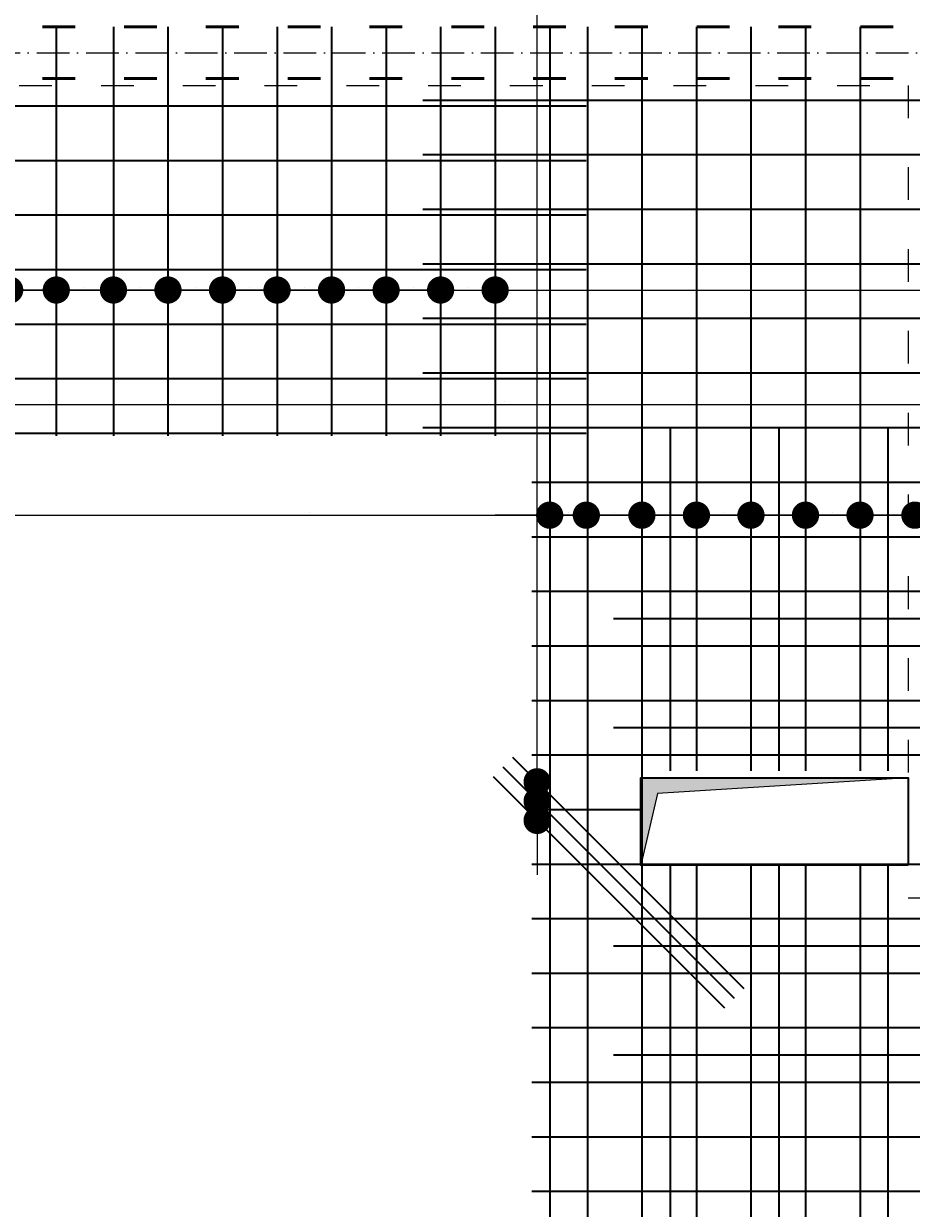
# Model space of a CAD drawing. Header units: millimetres. Extents: x 300938 to 312016, y 11971 to 20881.
# Tile 89 of 239: x 309692 to 310018, y 14855 to 15290. Entities that reach past the tile are written whole.
import ezdxf

# ---------------------------------------------------------------- set-up
doc = ezdxf.new("R2010")
doc.units = ezdxf.units.MM
doc.linetypes.add('ACAD_ISO03W100', pattern=[30, 12, -18])
doc.linetypes.add('ACAD_ISO10W100', pattern=[18, 12, -3, 0, -3])
for name, color, linetype, lineweight in [('konstrukcja', 3, 'Continuous', 35), ('konstrukcja wymiary', 1, 'Continuous', 13), ('osie', 5, 'ACAD_ISO10W100', 13), ('zbrojenie', 4, 'Continuous', 50), ('zbrojenie płyty', 141, 'Continuous', 35)]:
    doc.layers.add(name, color=color, linetype=linetype, lineweight=lineweight)
doc.layers.add('przerywane', color=6, linetype='ACAD_ISO03W100')
doc.styles.add('KONSTRUKCJA', font='romand.shx', dxfattribs={"oblique": 10})
doc.styles.get("Standard").update_dxf_attribs({"font": 'romand.shx', "oblique": 10})
doc.dimstyles.new('150', dxfattribs={"dimtxt": 10, "dimasz": 7, "dimexe": 1.25, "dimexo": 0.625, "dimgap": 3, "dimtad": 1, "dimdec": 0, "dimrnd": 0.5, "dimtxsty": 'KONSTRUKCJA', "dimblk": 'ARCHTICK', "dimcen": 2.5, "dimadec": 0, "dimazin": 0, "dimtfac": 1, "dimtdec": 0, "dimtix": 1, "dimtmove": 0, "dimatfit": 3, "dimfxl": 4, "dimfxlon": 1, "dimarcsym": 0})
doc.dimstyles.new('kropki', dxfattribs={"dimtxt": 0.001, "dimasz": 10, "dimexe": 1.25, "dimexo": 0.625, "dimgap": 1, "dimtad": 1, "dimtxsty": 'Standard', "dimblk": 'DOT', "dimcen": 2.5, "dimadec": 0, "dimazin": 0, "dimtfac": 1, "dimtmove": 0, "dimatfit": 3, "dimfxl": 1, "dimfxlon": 1, "dimarcsym": 0})

# ---------------------------------------------------------------- blocks, each defined once
blk = doc.blocks.new('_ArchTick')
at = {"color": 0, "linetype": 'ByBlock', "lineweight": 13, "const_width": 0.15}
blk.add_lwpolyline([(-0.5, -0.5), (0.5, 0.5)], dxfattribs=at)
blk = doc.blocks.new('*D2126')
at = {"layer": 'Defpoints', "color": 0, "transparency": 16777216}
for p in [(309884.63, 15501.22), (309620.63, 14520.22), (309884.63, 14520.22)]:
    blk.add_point(p, dxfattribs=at)
at = {"layer": 'konstrukcja wymiary', "color": 0, "lineweight": -2, "transparency": 16777216}
for p, q in [((309620.63, 15497.22), (309620.63, 15502.47)), ((309620.63, 15501.22), (309884.63, 15501.22)), ((309884.63, 15497.22), (309884.63, 15502.47))]:
    blk.add_line(p, q, dxfattribs=at)
at = {"layer": 'konstrukcja wymiary', "color": 0, "lineweight": -2, "transparency": 16777216, "xscale": 7, "yscale": 7, "zscale": 7, "rotation": 180}
blk.add_blockref('_ArchTick', (309620.63, 15501.22), dxfattribs=at)
at = {"layer": 'konstrukcja wymiary', "color": 0, "lineweight": -2, "transparency": 16777216, "xscale": 7, "yscale": 7, "zscale": 7}
blk.add_blockref('_ArchTick', (309884.63, 15501.22), dxfattribs=at)
at = {"layer": 'konstrukcja wymiary', "color": 0, "transparency": 16777216, "insert": (309752.63, 15509.22), "char_height": 10, "attachment_point": 5, "style": 'KONSTRUKCJA'}
blk.add_mtext('264', dxfattribs=at)
blk = doc.blocks.new('*D2127')
at = {"layer": 'Defpoints', "color": 0, "transparency": 16777216}
for p in [(310572.63, 15501.22), (309884.63, 14520.22), (310572.63, 14393.22)]:
    blk.add_point(p, dxfattribs=at)
at = {"layer": 'konstrukcja wymiary', "color": 0, "lineweight": -2, "transparency": 16777216}
for p, q in [((309884.63, 15497.22), (309884.63, 15502.47)), ((309884.63, 15501.22), (310572.63, 15501.22)), ((310572.63, 15497.22), (310572.63, 15502.47))]:
    blk.add_line(p, q, dxfattribs=at)
at = {"layer": 'konstrukcja wymiary', "color": 0, "lineweight": -2, "transparency": 16777216, "xscale": 7, "yscale": 7, "zscale": 7, "rotation": 180}
blk.add_blockref('_ArchTick', (309884.63, 15501.22), dxfattribs=at)
at = {"layer": 'konstrukcja wymiary', "color": 0, "lineweight": -2, "transparency": 16777216, "xscale": 7, "yscale": 7, "zscale": 7}
blk.add_blockref('_ArchTick', (310572.63, 15501.22), dxfattribs=at)
at = {"layer": 'konstrukcja wymiary', "color": 0, "transparency": 16777216, "insert": (310228.63, 15509.22), "char_height": 10, "attachment_point": 5, "style": 'KONSTRUKCJA'}
blk.add_mtext('688', dxfattribs=at)
blk = doc.blocks.new('_Dot')
at = {"color": 0, "linetype": 'ByBlock', "lineweight": -2}
blk.add_line((-0.5, 0), (-1, 0), dxfattribs=at)
at = {"color": 0, "linetype": 'ByBlock', "const_width": 0.5}
blk.add_lwpolyline([(-0.25, 0, 1), (0.25, 0, 1)], format="xyb", close=True, dxfattribs=at)
blk = doc.blocks.new('*D2729')
at = {"layer": 'Defpoints', "color": 0, "transparency": 16777216}
for p in [(309067.54, 15119.59), (309885.19, 15109.64), (309885.19, 15099.59)]:
    blk.add_point(p, dxfattribs=at)
at = {"layer": 'konstrukcja wymiary', "color": 0, "lineweight": -2, "transparency": 16777216}
for p, q in [((309067.54, 15110.64), (309067.54, 15108.39)), ((309077.54, 15109.64), (309875.19, 15109.64)), ((309885.19, 15108.64), (309885.19, 15110.89))]:
    blk.add_line(p, q, dxfattribs=at)
at = {"layer": 'konstrukcja wymiary', "color": 0, "lineweight": -2, "transparency": 16777216, "xscale": 10, "yscale": 10, "zscale": 10, "rotation": 180}
blk.add_blockref('_Dot', (309067.54, 15109.64), dxfattribs=at)
at = {"layer": 'konstrukcja wymiary', "color": 0, "lineweight": -2, "transparency": 16777216, "xscale": 10, "yscale": 10, "zscale": 10}
blk.add_blockref('_Dot', (309885.19, 15109.64), dxfattribs=at)
at = {"layer": 'konstrukcja wymiary', "color": 0, "transparency": 16777216, "insert": (309476.36, 15110.64), "char_height": 0.001, "attachment_point": 5}
blk.add_mtext('817,65', dxfattribs=at)
blk = doc.blocks.new('*D2730')
at = {"layer": 'Defpoints', "color": 0, "transparency": 16777216}
for p in [(309898.63, 15109.64), (309885.19, 15099.59), (309898.63, 15099.59)]:
    blk.add_point(p, dxfattribs=at)
at = {"layer": 'konstrukcja wymiary', "color": 0, "lineweight": -2, "transparency": 16777216}
for p, q in [((309875.19, 15109.64), (309865.19, 15109.64)), ((309885.19, 15108.64), (309885.19, 15110.89)), ((309885.19, 15109.64), (309898.63, 15109.64)), ((309898.63, 15108.64), (309898.63, 15110.89)), ((309908.63, 15109.64), (309918.63, 15109.64))]:
    blk.add_line(p, q, dxfattribs=at)
at = {"layer": 'konstrukcja wymiary', "color": 0, "lineweight": -2, "transparency": 16777216, "xscale": 10, "yscale": 10, "zscale": 10}
blk.add_blockref('_Dot', (309885.19, 15109.64), dxfattribs=at)
at = {"layer": 'konstrukcja wymiary', "color": 0, "lineweight": -2, "transparency": 16777216, "xscale": 10, "yscale": 10, "zscale": 10, "rotation": 180}
blk.add_blockref('_Dot', (309898.63, 15109.64), dxfattribs=at)
at = {"layer": 'konstrukcja wymiary', "color": 0, "transparency": 16777216, "insert": (309891.91, 15110.64), "char_height": 0.001, "attachment_point": 5}
blk.add_mtext('13,44', dxfattribs=at)
blk = doc.blocks.new('*D2731')
at = {"layer": 'Defpoints', "color": 0, "transparency": 16777216}
for p in [(309919.01, 15109.64), (309919.01, 15101.59), (309898.63, 15099.59)]:
    blk.add_point(p, dxfattribs=at)
at = {"layer": 'konstrukcja wymiary', "color": 0, "lineweight": -2, "transparency": 16777216}
for p, q in [((309888.63, 15109.64), (309878.63, 15109.64)), ((309898.63, 15108.64), (309898.63, 15110.89)), ((309898.63, 15109.64), (309919.01, 15109.64)), ((309919.01, 15108.64), (309919.01, 15110.89)), ((309929.01, 15109.64), (309939.01, 15109.64))]:
    blk.add_line(p, q, dxfattribs=at)
at = {"layer": 'konstrukcja wymiary', "color": 0, "lineweight": -2, "transparency": 16777216, "xscale": 10, "yscale": 10, "zscale": 10}
blk.add_blockref('_Dot', (309898.63, 15109.64), dxfattribs=at)
at = {"layer": 'konstrukcja wymiary', "color": 0, "lineweight": -2, "transparency": 16777216, "xscale": 10, "yscale": 10, "zscale": 10, "rotation": 180}
blk.add_blockref('_Dot', (309919.01, 15109.64), dxfattribs=at)
at = {"layer": 'konstrukcja wymiary', "color": 0, "transparency": 16777216, "insert": (309908.82, 15110.64), "char_height": 0.001, "attachment_point": 5}
blk.add_mtext('20,38', dxfattribs=at)
blk = doc.blocks.new('*D2732')
at = {"layer": 'Defpoints', "color": 0, "transparency": 16777216}
for p in [(309939.01, 15109.64), (309919.01, 15101.59), (309939.01, 15101.59)]:
    blk.add_point(p, dxfattribs=at)
at = {"layer": 'konstrukcja wymiary', "color": 0, "lineweight": -2, "transparency": 16777216}
for p, q in [((309909.01, 15109.64), (309899.01, 15109.64)), ((309919.01, 15108.64), (309919.01, 15110.89)), ((309919.01, 15109.64), (309939.01, 15109.64)), ((309939.01, 15108.64), (309939.01, 15110.89)), ((309949.01, 15109.64), (309959.01, 15109.64))]:
    blk.add_line(p, q, dxfattribs=at)
at = {"layer": 'konstrukcja wymiary', "color": 0, "lineweight": -2, "transparency": 16777216, "xscale": 10, "yscale": 10, "zscale": 10}
blk.add_blockref('_Dot', (309919.01, 15109.64), dxfattribs=at)
at = {"layer": 'konstrukcja wymiary', "color": 0, "lineweight": -2, "transparency": 16777216, "xscale": 10, "yscale": 10, "zscale": 10, "rotation": 180}
blk.add_blockref('_Dot', (309939.01, 15109.64), dxfattribs=at)
at = {"layer": 'konstrukcja wymiary', "color": 0, "transparency": 16777216, "insert": (309929.01, 15110.64), "char_height": 0.001, "attachment_point": 5}
blk.add_mtext('20', dxfattribs=at)
blk = doc.blocks.new('*D2733')
at = {"layer": 'Defpoints', "color": 0, "transparency": 16777216}
for p in [(309959.01, 15109.64), (309939.01, 15101.59), (309959.01, 15101.59)]:
    blk.add_point(p, dxfattribs=at)
at = {"layer": 'konstrukcja wymiary', "color": 0, "lineweight": -2, "transparency": 16777216}
for p, q in [((309929.01, 15109.64), (309919.01, 15109.64)), ((309939.01, 15108.64), (309939.01, 15110.89)), ((309939.01, 15109.64), (309959.01, 15109.64)), ((309959.01, 15108.64), (309959.01, 15110.89)), ((309969.01, 15109.64), (309979.01, 15109.64))]:
    blk.add_line(p, q, dxfattribs=at)
at = {"layer": 'konstrukcja wymiary', "color": 0, "lineweight": -2, "transparency": 16777216, "xscale": 10, "yscale": 10, "zscale": 10}
blk.add_blockref('_Dot', (309939.01, 15109.64), dxfattribs=at)
at = {"layer": 'konstrukcja wymiary', "color": 0, "lineweight": -2, "transparency": 16777216, "xscale": 10, "yscale": 10, "zscale": 10, "rotation": 180}
blk.add_blockref('_Dot', (309959.01, 15109.64), dxfattribs=at)
at = {"layer": 'konstrukcja wymiary', "color": 0, "transparency": 16777216, "insert": (309949.01, 15110.64), "char_height": 0.001, "attachment_point": 5}
blk.add_mtext('20', dxfattribs=at)
blk = doc.blocks.new('*D2734')
at = {"layer": 'Defpoints', "color": 0, "transparency": 16777216}
for p in [(309979.01, 15109.64), (309959.01, 15101.59), (309979.01, 15101.59)]:
    blk.add_point(p, dxfattribs=at)
at = {"layer": 'konstrukcja wymiary', "color": 0, "lineweight": -2, "transparency": 16777216}
for p, q in [((309949.01, 15109.64), (309939.01, 15109.64)), ((309959.01, 15108.64), (309959.01, 15110.89)), ((309959.01, 15109.64), (309979.01, 15109.64)), ((309979.01, 15108.64), (309979.01, 15110.89)), ((309989.01, 15109.64), (309999.01, 15109.64))]:
    blk.add_line(p, q, dxfattribs=at)
at = {"layer": 'konstrukcja wymiary', "color": 0, "lineweight": -2, "transparency": 16777216, "xscale": 10, "yscale": 10, "zscale": 10}
blk.add_blockref('_Dot', (309959.01, 15109.64), dxfattribs=at)
at = {"layer": 'konstrukcja wymiary', "color": 0, "lineweight": -2, "transparency": 16777216, "xscale": 10, "yscale": 10, "zscale": 10, "rotation": 180}
blk.add_blockref('_Dot', (309979.01, 15109.64), dxfattribs=at)
at = {"layer": 'konstrukcja wymiary', "color": 0, "transparency": 16777216, "insert": (309969.01, 15110.64), "char_height": 0.001, "attachment_point": 5}
blk.add_mtext('20', dxfattribs=at)
blk = doc.blocks.new('*D2735')
at = {"layer": 'Defpoints', "color": 0, "transparency": 16777216}
for p in [(309999.01, 15109.64), (309979.01, 15101.59), (309999.01, 15101.59)]:
    blk.add_point(p, dxfattribs=at)
at = {"layer": 'konstrukcja wymiary', "color": 0, "lineweight": -2, "transparency": 16777216}
for p, q in [((309969.01, 15109.64), (309959.01, 15109.64)), ((309979.01, 15108.64), (309979.01, 15110.89)), ((309979.01, 15109.64), (309999.01, 15109.64)), ((309999.01, 15108.64), (309999.01, 15110.89)), ((310009.01, 15109.64), (310019.01, 15109.64))]:
    blk.add_line(p, q, dxfattribs=at)
at = {"layer": 'konstrukcja wymiary', "color": 0, "lineweight": -2, "transparency": 16777216, "xscale": 10, "yscale": 10, "zscale": 10}
blk.add_blockref('_Dot', (309979.01, 15109.64), dxfattribs=at)
at = {"layer": 'konstrukcja wymiary', "color": 0, "lineweight": -2, "transparency": 16777216, "xscale": 10, "yscale": 10, "zscale": 10, "rotation": 180}
blk.add_blockref('_Dot', (309999.01, 15109.64), dxfattribs=at)
at = {"layer": 'konstrukcja wymiary', "color": 0, "transparency": 16777216, "insert": (309989.01, 15110.64), "char_height": 0.001, "attachment_point": 5}
blk.add_mtext('20', dxfattribs=at)
blk = doc.blocks.new('*D2736')
at = {"layer": 'Defpoints', "color": 0, "transparency": 16777216}
for p in [(310019.13, 15109.64), (309999.01, 15101.59), (310019.13, 15101.59)]:
    blk.add_point(p, dxfattribs=at)
at = {"layer": 'konstrukcja wymiary', "color": 0, "lineweight": -2, "transparency": 16777216}
for p, q in [((309989.01, 15109.64), (309979.01, 15109.64)), ((309999.01, 15108.64), (309999.01, 15110.89)), ((309999.01, 15109.64), (310019.13, 15109.64)), ((310019.13, 15108.64), (310019.13, 15110.89)), ((310029.13, 15109.64), (310039.13, 15109.64))]:
    blk.add_line(p, q, dxfattribs=at)
at = {"layer": 'konstrukcja wymiary', "color": 0, "lineweight": -2, "transparency": 16777216, "xscale": 10, "yscale": 10, "zscale": 10}
blk.add_blockref('_Dot', (309999.01, 15109.64), dxfattribs=at)
at = {"layer": 'konstrukcja wymiary', "color": 0, "lineweight": -2, "transparency": 16777216, "xscale": 10, "yscale": 10, "zscale": 10, "rotation": 180}
blk.add_blockref('_Dot', (310019.13, 15109.64), dxfattribs=at)
at = {"layer": 'konstrukcja wymiary', "color": 0, "transparency": 16777216, "insert": (310009.07, 15110.64), "char_height": 0.001, "attachment_point": 5}
blk.add_mtext('20,12', dxfattribs=at)
blk = doc.blocks.new('*D2737')
at = {"layer": 'Defpoints', "color": 0, "transparency": 16777216}
for p in [(310032.63, 15109.64), (310019.13, 15101.59), (310032.63, 15101.59)]:
    blk.add_point(p, dxfattribs=at)
at = {"layer": 'konstrukcja wymiary', "color": 0, "lineweight": -2, "transparency": 16777216}
for p, q in [((310009.13, 15109.64), (309999.13, 15109.64)), ((310019.13, 15108.64), (310019.13, 15110.89)), ((310019.13, 15109.64), (310032.63, 15109.64)), ((310032.63, 15108.64), (310032.63, 15110.89)), ((310042.63, 15109.64), (310052.63, 15109.64))]:
    blk.add_line(p, q, dxfattribs=at)
at = {"layer": 'konstrukcja wymiary', "color": 0, "lineweight": -2, "transparency": 16777216, "xscale": 10, "yscale": 10, "zscale": 10}
blk.add_blockref('_Dot', (310019.13, 15109.64), dxfattribs=at)
at = {"layer": 'konstrukcja wymiary', "color": 0, "lineweight": -2, "transparency": 16777216, "xscale": 10, "yscale": 10, "zscale": 10, "rotation": 180}
blk.add_blockref('_Dot', (310032.63, 15109.64), dxfattribs=at)
at = {"layer": 'konstrukcja wymiary', "color": 0, "transparency": 16777216, "insert": (310025.88, 15110.64), "char_height": 0.001, "attachment_point": 5}
blk.add_mtext('13,5', dxfattribs=at)
blk = doc.blocks.new('*D2746')
at = {"layer": 'Defpoints', "color": 0, "transparency": 16777216}
for p in [(310376.34, 15181.72), (309360.92, 15159.72), (310376.34, 15150.23)]:
    blk.add_point(p, dxfattribs=at)
at = {"layer": 'konstrukcja wymiary', "color": 0, "lineweight": -2, "transparency": 16777216}
for p, q in [((309360.92, 15151.23), (309360.92, 15148.98)), ((309370.92, 15150.23), (310366.34, 15150.23)), ((310376.34, 15151.23), (310376.34, 15148.98))]:
    blk.add_line(p, q, dxfattribs=at)
at = {"layer": 'konstrukcja wymiary', "color": 0, "lineweight": -2, "transparency": 16777216, "xscale": 10, "yscale": 10, "zscale": 10, "rotation": 180}
blk.add_blockref('_Dot', (309360.92, 15150.23), dxfattribs=at)
at = {"layer": 'konstrukcja wymiary', "color": 0, "lineweight": -2, "transparency": 16777216, "xscale": 10, "yscale": 10, "zscale": 10}
blk.add_blockref('_Dot', (310376.34, 15150.23), dxfattribs=at)
at = {"layer": 'konstrukcja wymiary', "color": 0, "transparency": 16777216, "insert": (309868.63, 15151.23), "char_height": 0.001, "attachment_point": 5}
blk.add_mtext('1015,43', dxfattribs=at)
blk = doc.blocks.new('*D2757')
at = {"layer": 'Defpoints', "color": 0, "transparency": 16777216}
for p in [(310047.13, 15109.64), (309547.13, 15099.72), (310047.13, 15101.72)]:
    blk.add_point(p, dxfattribs=at)
at = {"layer": 'konstrukcja wymiary', "color": 0, "lineweight": -2, "transparency": 16777216}
for p, q in [((309547.13, 15108.64), (309547.13, 15110.89)), ((309557.13, 15109.64), (310037.13, 15109.64)), ((310047.13, 15108.64), (310047.13, 15110.89))]:
    blk.add_line(p, q, dxfattribs=at)
at = {"layer": 'konstrukcja wymiary', "color": 0, "lineweight": -2, "transparency": 16777216, "xscale": 10, "yscale": 10, "zscale": 10, "rotation": 180}
blk.add_blockref('_Dot', (309547.13, 15109.64), dxfattribs=at)
at = {"layer": 'konstrukcja wymiary', "color": 0, "lineweight": -2, "transparency": 16777216, "xscale": 10, "yscale": 10, "zscale": 10}
blk.add_blockref('_Dot', (310047.13, 15109.64), dxfattribs=at)
at = {"layer": 'konstrukcja wymiary', "color": 0, "transparency": 16777216, "insert": (309797.13, 15110.64), "char_height": 0.001, "attachment_point": 5}
blk.add_mtext('500', dxfattribs=at)
blk = doc.blocks.new('*D2779')
at = {"layer": 'Defpoints', "color": 0, "transparency": 16777216}
for p in [(309667.13, 15199.72), (309687.13, 15199.72), (309687.13, 15192.21)]:
    blk.add_point(p, dxfattribs=at)
at = {"layer": 'konstrukcja wymiary', "color": 0, "lineweight": -2, "transparency": 16777216}
for p, q in [((309657.13, 15192.21), (309647.13, 15192.21)), ((309667.13, 15193.21), (309667.13, 15190.96)), ((309667.13, 15192.21), (309687.13, 15192.21)), ((309687.13, 15193.21), (309687.13, 15190.96)), ((309697.13, 15192.21), (309707.13, 15192.21))]:
    blk.add_line(p, q, dxfattribs=at)
at = {"layer": 'konstrukcja wymiary', "color": 0, "lineweight": -2, "transparency": 16777216, "xscale": 10, "yscale": 10, "zscale": 10}
blk.add_blockref('_Dot', (309667.13, 15192.21), dxfattribs=at)
at = {"layer": 'konstrukcja wymiary', "color": 0, "lineweight": -2, "transparency": 16777216, "xscale": 10, "yscale": 10, "zscale": 10, "rotation": 180}
blk.add_blockref('_Dot', (309687.13, 15192.21), dxfattribs=at)
at = {"layer": 'konstrukcja wymiary', "color": 0, "transparency": 16777216, "insert": (309677.13, 15193.21), "char_height": 0.001, "attachment_point": 5}
blk.add_mtext('20', dxfattribs=at)
blk = doc.blocks.new('*D2883')
at = {"layer": 'Defpoints', "color": 0, "transparency": 16777216}
for p in [(309704.23, 15192.21), (309087.55, 15179.72), (309704.23, 15179.72)]:
    blk.add_point(p, dxfattribs=at)
at = {"layer": 'konstrukcja wymiary', "color": 0, "lineweight": -2, "transparency": 16777216}
for p, q in [((309087.55, 15191.21), (309087.55, 15193.46)), ((309097.55, 15192.21), (309694.23, 15192.21)), ((309704.23, 15191.21), (309704.23, 15193.46))]:
    blk.add_line(p, q, dxfattribs=at)
at = {"layer": 'konstrukcja wymiary', "color": 0, "lineweight": -2, "transparency": 16777216, "xscale": 10, "yscale": 10, "zscale": 10, "rotation": 180}
blk.add_blockref('_Dot', (309087.55, 15192.21), dxfattribs=at)
at = {"layer": 'konstrukcja wymiary', "color": 0, "lineweight": -2, "transparency": 16777216, "xscale": 10, "yscale": 10, "zscale": 10}
blk.add_blockref('_Dot', (309704.23, 15192.21), dxfattribs=at)
at = {"layer": 'konstrukcja wymiary', "color": 0, "transparency": 16777216, "insert": (309395.89, 15193.21), "char_height": 0.001, "attachment_point": 5}
blk.add_mtext('616,68', dxfattribs=at)
blk = doc.blocks.new('*D2884')
at = {"layer": 'Defpoints', "color": 0, "transparency": 16777216}
for p in [(309725.19, 15192.21), (309704.23, 15179.72), (309725.19, 15179.72)]:
    blk.add_point(p, dxfattribs=at)
at = {"layer": 'konstrukcja wymiary', "color": 0, "lineweight": -2, "transparency": 16777216}
for p, q in [((309694.23, 15192.21), (309684.23, 15192.21)), ((309704.23, 15191.21), (309704.23, 15193.46)), ((309704.23, 15192.21), (309725.19, 15192.21)), ((309725.19, 15191.21), (309725.19, 15193.46)), ((309735.19, 15192.21), (309745.19, 15192.21))]:
    blk.add_line(p, q, dxfattribs=at)
at = {"layer": 'konstrukcja wymiary', "color": 0, "lineweight": -2, "transparency": 16777216, "xscale": 10, "yscale": 10, "zscale": 10}
blk.add_blockref('_Dot', (309704.23, 15192.21), dxfattribs=at)
at = {"layer": 'konstrukcja wymiary', "color": 0, "lineweight": -2, "transparency": 16777216, "xscale": 10, "yscale": 10, "zscale": 10, "rotation": 180}
blk.add_blockref('_Dot', (309725.19, 15192.21), dxfattribs=at)
at = {"layer": 'konstrukcja wymiary', "color": 0, "transparency": 16777216, "insert": (309714.71, 15193.21), "char_height": 0.001, "attachment_point": 5}
blk.add_mtext('20,96', dxfattribs=at)
blk = doc.blocks.new('*D2885')
at = {"layer": 'Defpoints', "color": 0, "transparency": 16777216}
for p in [(309745.19, 15192.21), (309725.19, 15179.72), (309745.19, 15179.72)]:
    blk.add_point(p, dxfattribs=at)
at = {"layer": 'konstrukcja wymiary', "color": 0, "lineweight": -2, "transparency": 16777216}
for p, q in [((309715.19, 15192.21), (309705.19, 15192.21)), ((309725.19, 15191.21), (309725.19, 15193.46)), ((309725.19, 15192.21), (309745.19, 15192.21)), ((309745.19, 15191.21), (309745.19, 15193.46)), ((309755.19, 15192.21), (309765.19, 15192.21))]:
    blk.add_line(p, q, dxfattribs=at)
at = {"layer": 'konstrukcja wymiary', "color": 0, "lineweight": -2, "transparency": 16777216, "xscale": 10, "yscale": 10, "zscale": 10}
blk.add_blockref('_Dot', (309725.19, 15192.21), dxfattribs=at)
at = {"layer": 'konstrukcja wymiary', "color": 0, "lineweight": -2, "transparency": 16777216, "xscale": 10, "yscale": 10, "zscale": 10, "rotation": 180}
blk.add_blockref('_Dot', (309745.19, 15192.21), dxfattribs=at)
at = {"layer": 'konstrukcja wymiary', "color": 0, "transparency": 16777216, "insert": (309735.19, 15193.21), "char_height": 0.001, "attachment_point": 5}
blk.add_mtext('20', dxfattribs=at)
blk = doc.blocks.new('*D2886')
at = {"layer": 'Defpoints', "color": 0, "transparency": 16777216}
for p in [(309765.19, 15192.21), (309745.19, 15179.72), (309765.19, 15179.72)]:
    blk.add_point(p, dxfattribs=at)
at = {"layer": 'konstrukcja wymiary', "color": 0, "lineweight": -2, "transparency": 16777216}
for p, q in [((309735.19, 15192.21), (309725.19, 15192.21)), ((309745.19, 15191.21), (309745.19, 15193.46)), ((309745.19, 15192.21), (309765.19, 15192.21)), ((309765.19, 15191.21), (309765.19, 15193.46)), ((309775.19, 15192.21), (309785.19, 15192.21))]:
    blk.add_line(p, q, dxfattribs=at)
at = {"layer": 'konstrukcja wymiary', "color": 0, "lineweight": -2, "transparency": 16777216, "xscale": 10, "yscale": 10, "zscale": 10}
blk.add_blockref('_Dot', (309745.19, 15192.21), dxfattribs=at)
at = {"layer": 'konstrukcja wymiary', "color": 0, "lineweight": -2, "transparency": 16777216, "xscale": 10, "yscale": 10, "zscale": 10, "rotation": 180}
blk.add_blockref('_Dot', (309765.19, 15192.21), dxfattribs=at)
at = {"layer": 'konstrukcja wymiary', "color": 0, "transparency": 16777216, "insert": (309755.19, 15193.21), "char_height": 0.001, "attachment_point": 5}
blk.add_mtext('20', dxfattribs=at)
blk = doc.blocks.new('*D2887')
at = {"layer": 'Defpoints', "color": 0, "transparency": 16777216}
for p in [(309785.19, 15192.21), (309765.19, 15179.72), (309785.19, 15179.72)]:
    blk.add_point(p, dxfattribs=at)
at = {"layer": 'konstrukcja wymiary', "color": 0, "lineweight": -2, "transparency": 16777216}
for p, q in [((309755.19, 15192.21), (309745.19, 15192.21)), ((309765.19, 15191.21), (309765.19, 15193.46)), ((309765.19, 15192.21), (309785.19, 15192.21)), ((309785.19, 15191.21), (309785.19, 15193.46)), ((309795.19, 15192.21), (309805.19, 15192.21))]:
    blk.add_line(p, q, dxfattribs=at)
at = {"layer": 'konstrukcja wymiary', "color": 0, "lineweight": -2, "transparency": 16777216, "xscale": 10, "yscale": 10, "zscale": 10}
blk.add_blockref('_Dot', (309765.19, 15192.21), dxfattribs=at)
at = {"layer": 'konstrukcja wymiary', "color": 0, "lineweight": -2, "transparency": 16777216, "xscale": 10, "yscale": 10, "zscale": 10, "rotation": 180}
blk.add_blockref('_Dot', (309785.19, 15192.21), dxfattribs=at)
at = {"layer": 'konstrukcja wymiary', "color": 0, "transparency": 16777216, "insert": (309775.19, 15193.21), "char_height": 0.001, "attachment_point": 5}
blk.add_mtext('20', dxfattribs=at)
blk = doc.blocks.new('*D2888')
at = {"layer": 'Defpoints', "color": 0, "transparency": 16777216}
for p in [(309805.19, 15192.21), (309785.19, 15179.72), (309805.19, 15179.72)]:
    blk.add_point(p, dxfattribs=at)
at = {"layer": 'konstrukcja wymiary', "color": 0, "lineweight": -2, "transparency": 16777216}
for p, q in [((309775.19, 15192.21), (309765.19, 15192.21)), ((309785.19, 15191.21), (309785.19, 15193.46)), ((309785.19, 15192.21), (309805.19, 15192.21)), ((309805.19, 15191.21), (309805.19, 15193.46)), ((309815.19, 15192.21), (309825.19, 15192.21))]:
    blk.add_line(p, q, dxfattribs=at)
at = {"layer": 'konstrukcja wymiary', "color": 0, "lineweight": -2, "transparency": 16777216, "xscale": 10, "yscale": 10, "zscale": 10}
blk.add_blockref('_Dot', (309785.19, 15192.21), dxfattribs=at)
at = {"layer": 'konstrukcja wymiary', "color": 0, "lineweight": -2, "transparency": 16777216, "xscale": 10, "yscale": 10, "zscale": 10, "rotation": 180}
blk.add_blockref('_Dot', (309805.19, 15192.21), dxfattribs=at)
at = {"layer": 'konstrukcja wymiary', "color": 0, "transparency": 16777216, "insert": (309795.19, 15193.21), "char_height": 0.001, "attachment_point": 5}
blk.add_mtext('20', dxfattribs=at)
blk = doc.blocks.new('*D2889')
at = {"layer": 'Defpoints', "color": 0, "transparency": 16777216}
for p in [(309825.19, 15192.21), (309805.19, 15179.72), (309825.19, 15179.72)]:
    blk.add_point(p, dxfattribs=at)
at = {"layer": 'konstrukcja wymiary', "color": 0, "lineweight": -2, "transparency": 16777216}
for p, q in [((309795.19, 15192.21), (309785.19, 15192.21)), ((309805.19, 15191.21), (309805.19, 15193.46)), ((309805.19, 15192.21), (309825.19, 15192.21)), ((309825.19, 15191.21), (309825.19, 15193.46)), ((309835.19, 15192.21), (309845.19, 15192.21))]:
    blk.add_line(p, q, dxfattribs=at)
at = {"layer": 'konstrukcja wymiary', "color": 0, "lineweight": -2, "transparency": 16777216, "xscale": 10, "yscale": 10, "zscale": 10}
blk.add_blockref('_Dot', (309805.19, 15192.21), dxfattribs=at)
at = {"layer": 'konstrukcja wymiary', "color": 0, "lineweight": -2, "transparency": 16777216, "xscale": 10, "yscale": 10, "zscale": 10, "rotation": 180}
blk.add_blockref('_Dot', (309825.19, 15192.21), dxfattribs=at)
at = {"layer": 'konstrukcja wymiary', "color": 0, "transparency": 16777216, "insert": (309815.19, 15193.21), "char_height": 0.001, "attachment_point": 5}
blk.add_mtext('20', dxfattribs=at)
blk = doc.blocks.new('*D2890')
at = {"layer": 'Defpoints', "color": 0, "transparency": 16777216}
for p in [(309845.19, 15192.21), (309825.19, 15179.72), (309845.19, 15179.72)]:
    blk.add_point(p, dxfattribs=at)
at = {"layer": 'konstrukcja wymiary', "color": 0, "lineweight": -2, "transparency": 16777216}
for p, q in [((309815.19, 15192.21), (309805.19, 15192.21)), ((309825.19, 15191.21), (309825.19, 15193.46)), ((309825.19, 15192.21), (309845.19, 15192.21)), ((309845.19, 15191.21), (309845.19, 15193.46)), ((309855.19, 15192.21), (309865.19, 15192.21))]:
    blk.add_line(p, q, dxfattribs=at)
at = {"layer": 'konstrukcja wymiary', "color": 0, "lineweight": -2, "transparency": 16777216, "xscale": 10, "yscale": 10, "zscale": 10}
blk.add_blockref('_Dot', (309825.19, 15192.21), dxfattribs=at)
at = {"layer": 'konstrukcja wymiary', "color": 0, "lineweight": -2, "transparency": 16777216, "xscale": 10, "yscale": 10, "zscale": 10, "rotation": 180}
blk.add_blockref('_Dot', (309845.19, 15192.21), dxfattribs=at)
at = {"layer": 'konstrukcja wymiary', "color": 0, "transparency": 16777216, "insert": (309835.19, 15193.21), "char_height": 0.001, "attachment_point": 5}
blk.add_mtext('20', dxfattribs=at)
blk = doc.blocks.new('*D2891')
at = {"layer": 'Defpoints', "color": 0, "transparency": 16777216}
for p in [(309865.19, 15192.21), (309845.19, 15179.72), (309865.19, 15179.72)]:
    blk.add_point(p, dxfattribs=at)
at = {"layer": 'konstrukcja wymiary', "color": 0, "lineweight": -2, "transparency": 16777216}
for p, q in [((309835.19, 15192.21), (309825.19, 15192.21)), ((309845.19, 15191.21), (309845.19, 15193.46)), ((309845.19, 15192.21), (309865.19, 15192.21)), ((309865.19, 15191.21), (309865.19, 15193.46)), ((309875.19, 15192.21), (309885.19, 15192.21))]:
    blk.add_line(p, q, dxfattribs=at)
at = {"layer": 'konstrukcja wymiary', "color": 0, "lineweight": -2, "transparency": 16777216, "xscale": 10, "yscale": 10, "zscale": 10}
blk.add_blockref('_Dot', (309845.19, 15192.21), dxfattribs=at)
at = {"layer": 'konstrukcja wymiary', "color": 0, "lineweight": -2, "transparency": 16777216, "xscale": 10, "yscale": 10, "zscale": 10, "rotation": 180}
blk.add_blockref('_Dot', (309865.19, 15192.21), dxfattribs=at)
at = {"layer": 'konstrukcja wymiary', "color": 0, "transparency": 16777216, "insert": (309855.19, 15193.21), "char_height": 0.001, "attachment_point": 5}
blk.add_mtext('20', dxfattribs=at)
blk = doc.blocks.new('*D2892')
at = {"layer": 'Defpoints', "color": 0, "transparency": 16777216}
for p in [(310489.74, 15192.21), (309865.19, 15179.72), (310489.74, 15181.72)]:
    blk.add_point(p, dxfattribs=at)
at = {"layer": 'konstrukcja wymiary', "color": 0, "lineweight": -2, "transparency": 16777216}
for p, q in [((309865.19, 15191.21), (309865.19, 15193.46)), ((309875.19, 15192.21), (310479.74, 15192.21)), ((310489.74, 15191.21), (310489.74, 15193.46))]:
    blk.add_line(p, q, dxfattribs=at)
at = {"layer": 'konstrukcja wymiary', "color": 0, "lineweight": -2, "transparency": 16777216, "xscale": 10, "yscale": 10, "zscale": 10, "rotation": 180}
blk.add_blockref('_Dot', (309865.19, 15192.21), dxfattribs=at)
at = {"layer": 'konstrukcja wymiary', "color": 0, "lineweight": -2, "transparency": 16777216, "xscale": 10, "yscale": 10, "zscale": 10}
blk.add_blockref('_Dot', (310489.74, 15192.21), dxfattribs=at)
at = {"layer": 'konstrukcja wymiary', "color": 0, "transparency": 16777216, "insert": (310177.47, 15193.21), "char_height": 0.001, "attachment_point": 5}
blk.add_mtext('624,56', dxfattribs=at)
blk = doc.blocks.new('*D2923')
at = {"layer": 'Defpoints', "color": 0, "transparency": 16777216}
for p in [(309880.59, 15004.79), (309880.59, 15004.79), (309880.59, 14997.72)]:
    blk.add_point(p, dxfattribs=at)
at = {"layer": 'konstrukcja wymiary', "color": 0, "lineweight": -2, "transparency": 16777216}
for p, q in [((309880.59, 15014.79), (309880.59, 15024.79)), ((309880.59, 15004.79), (309881.84, 15004.79)), ((309880.59, 14997.72), (309880.59, 15004.79)), ((309880.59, 14997.72), (309881.84, 14997.72)), ((309880.59, 14987.72), (309880.59, 14977.72))]:
    blk.add_line(p, q, dxfattribs=at)
at = {"layer": 'konstrukcja wymiary', "color": 0, "lineweight": -2, "transparency": 16777216, "xscale": 10, "yscale": 10, "zscale": 10}
for p, rotation in [((309880.59, 15004.79), 270), ((309880.59, 14997.72), 90)]:
    blk.add_blockref('_Dot', p, dxfattribs=dict(at, rotation=rotation))
at = {"layer": 'konstrukcja wymiary', "color": 0, "transparency": 16777216, "insert": (309879.59, 15001.26), "char_height": 0.001, "attachment_point": 5, "rotation": 90}
blk.add_mtext('7,07', dxfattribs=at)
blk = doc.blocks.new('*D2924')
at = {"layer": 'Defpoints', "color": 0, "transparency": 16777216}
for p in [(309880.59, 15011.87), (309880.59, 15011.87), (309880.59, 15004.79)]:
    blk.add_point(p, dxfattribs=at)
at = {"layer": 'konstrukcja wymiary', "color": 0, "lineweight": -2, "transparency": 16777216}
for p, q in [((309880.59, 15021.87), (309880.59, 15031.87)), ((309880.59, 15011.87), (309881.84, 15011.87)), ((309880.59, 15004.79), (309880.59, 15011.87)), ((309880.59, 15004.79), (309881.84, 15004.79)), ((309880.59, 14994.79), (309880.59, 14984.79))]:
    blk.add_line(p, q, dxfattribs=at)
at = {"layer": 'konstrukcja wymiary', "color": 0, "lineweight": -2, "transparency": 16777216, "xscale": 10, "yscale": 10, "zscale": 10}
for p, rotation in [((309880.59, 15011.87), 270), ((309880.59, 15004.79), 90)]:
    blk.add_blockref('_Dot', p, dxfattribs=dict(at, rotation=rotation))
at = {"layer": 'konstrukcja wymiary', "color": 0, "transparency": 16777216, "insert": (309879.59, 15008.33), "char_height": 0.001, "attachment_point": 5, "rotation": 90}
blk.add_mtext('7,07', dxfattribs=at)

msp = doc.modelspace()

# ---------------------------------------------------------------- hatches: boundary and pattern name
at = {"layer": 'konstrukcja wymiary'}
h = msp.add_hatch(color=256, dxfattribs=at)
h.dxf.hatch_style = 1
h.paths.add_polyline_path([(309924.699, 15007.555), (309918.631, 14981.324), (309918.631, 15013.324), (310016.631, 15013.324)])

# ---------------------------------------------------------------- linework, layer by layer
at = {"layer": 'konstrukcja'}
msp.add_lwpolyline([(310016.631, 14981.324), (309918.631, 14981.324), (309918.631, 15013.324), (310016.631, 15013.324)], close=True, dxfattribs=at)
at = {"layer": 'konstrukcja wymiary'}
msp.add_line((309880.589, 15026.866), (309880.589, 15310.963), dxfattribs=at)
msp.add_lwpolyline([(309924.699, 15007.555), (309918.631, 14981.324), (309918.631, 15013.324), (310016.631, 15013.324)], close=True, dxfattribs=at)
at = {"layer": 'osie'}
msp.add_line((308773.963, 15279.224), (310778.683, 15279.224), dxfattribs=at)
at = {"layer": 'przerywane'}
for p, q in [((309420.631, 15267.224), (310016.631, 15267.224)), ((310016.631, 15267.224), (310016.631, 14969.324)), ((310016.631, 14969.324), (310076.631, 14969.324))]:
    msp.add_line(p, q, dxfattribs=at)
at = {"layer": 'zbrojenie', "linetype": 'ACAD_ISO03W100'}
for p, q in [((308979.131, 15288.724), (310758.131, 15288.724)), ((308979.131, 15269.724), (310758.131, 15269.724))]:
    msp.add_line(p, q, dxfattribs=at)
at = {"layer": 'zbrojenie płyty'}
for p, q in [((309704.231, 15288.724), (309704.231, 15138.724)), ((309725.189, 15288.724), (309725.189, 15138.724)), ((309745.189, 15288.724), (309745.189, 15138.724)), ((309765.189, 15288.724), (309765.189, 15138.724)), ((309785.189, 15288.724), (309785.189, 15138.724)), ((309805.189, 15288.724), (309805.189, 15138.724)), ((309825.189, 15288.724), (309825.189, 15138.724)), ((309845.189, 15288.724), (309845.189, 15138.724)), ((309865.189, 15288.724), (309865.189, 15138.724)), ((309885.189, 15288.724), (309885.189, 14789.224)), ((309899.014, 15288.724), (309899.014, 14789.224)), ((309919.014, 15288.724), (309919.014, 14789.224)), ((309939.014, 15288.724), (309939.014, 15015.899)), ((309959.014, 15288.724), (309959.014, 15015.899)), ((309979.014, 15288.724), (309979.014, 15015.899)), ((309999.014, 15288.724), (309999.014, 15015.899)), ((310758.131, 15261.724), (309838.631, 15261.724)), ((308979.131, 15259.724), (309898.631, 15259.724)), ((308979.131, 15239.724), (309898.631, 15239.724)), ((310758.131, 15241.724), (309838.631, 15241.724)), ((310758.131, 15221.724), (309838.631, 15221.724)), ((308979.131, 15219.724), (309898.631, 15219.724)), ((308979.131, 15199.724), (309898.631, 15199.724)), ((310758.131, 15201.724), (309838.631, 15201.724)), ((308979.131, 15179.724), (309898.631, 15179.724)), ((310758.131, 15181.724), (309838.631, 15181.724)), ((310758.131, 15161.724), (309838.631, 15161.724)), ((308979.131, 15159.724), (309898.631, 15159.724)), ((308979.131, 15139.724), (309898.631, 15139.724)), ((310758.131, 15141.724), (309838.631, 15141.724)), ((309929.387, 15142.036), (309929.387, 15015.899)), ((309969.248, 15142.036), (309969.248, 15015.899)), ((310009.257, 15142.036), (310009.257, 15015.899)), ((309878.631, 15121.724), (310478.631, 15121.724)), ((309878.631, 15101.724), (310478.631, 15101.724)), ((309878.631, 15081.724), (310478.631, 15081.724)), ((309908.631, 15071.724), (310208.631, 15071.724)), ((309878.631, 15061.724), (310478.631, 15061.724)), ((309878.631, 15041.724), (310478.631, 15041.724)), ((309908.631, 15031.724), (310208.631, 15031.724)), ((309878.631, 15021.724), (310478.631, 15021.724)), ((309953.022, 14932.362), (309868.169, 15017.215)), ((309956.557, 14935.897), (309871.705, 15020.75)), ((309949.486, 14928.826), (309864.634, 15013.679)), ((309878.631, 15001.724), (309919.014, 15001.724)), ((309878.631, 14981.724), (310478.631, 14981.724)), ((309929.387, 14981.724), (309929.387, 14842.036)), ((309939.014, 14981.724), (309939.014, 14789.224)), ((309959.014, 14981.724), (309959.014, 14789.224)), ((309969.248, 14981.724), (309969.248, 14842.036)), ((309979.014, 14981.724), (309979.014, 14789.224)), ((309999.014, 14981.724), (309999.014, 14789.224)), ((310009.257, 14981.724), (310009.257, 14842.036)), ((309878.631, 14961.724), (310478.631, 14961.724)), ((309908.631, 14951.724), (310208.631, 14951.724)), ((309878.631, 14941.724), (310478.631, 14941.724)), ((309878.631, 14921.724), (310478.631, 14921.724)), ((309908.631, 14911.724), (310208.631, 14911.724)), ((309878.631, 14901.724), (310478.631, 14901.724)), ((309878.631, 14881.724), (310478.631, 14881.724)), ((309878.631, 14861.724), (310478.631, 14861.724))]:
    msp.add_line(p, q, dxfattribs=at)

# ---------------------------------------------------------------- dimensions: what is measured, and where the dimension line sits
at = {"layer": 'konstrukcja wymiary'}
for base, p1, p2, dimstyle, picture, middle in [((309884.631, 15501.224), (309620.631, 14520.224), (309884.631, 14520.224), '150', '*D2126', (309752.631, 15509.224)), ((310572.631, 15501.224), (309884.631, 14520.224), (310572.631, 14393.224), '150', '*D2127', (310228.631, 15509.224)), ((309687.131, 15192.213), (309667.131, 15199.724), (309687.131, 15199.724), 'kropki', '*D2779', (309677.131, 15193.213)), ((309704.231, 15192.213), (309087.547, 15179.724), (309704.231, 15179.724), 'kropki', '*D2883', (309395.889, 15193.213)), ((309725.189, 15192.213), (309704.231, 15179.724), (309725.189, 15179.724), 'kropki', '*D2884', (309714.71, 15193.213)), ((309745.189, 15192.213), (309725.189, 15179.724), (309745.189, 15179.724), 'kropki', '*D2885', (309735.189, 15193.213)), ((309765.189, 15192.213), (309745.189, 15179.724), (309765.189, 15179.724), 'kropki', '*D2886', (309755.189, 15193.213)), ((309785.189, 15192.213), (309765.189, 15179.724), (309785.189, 15179.724), 'kropki', '*D2887', (309775.189, 15193.213)), ((309805.189, 15192.213), (309785.189, 15179.724), (309805.189, 15179.724), 'kropki', '*D2888', (309795.189, 15193.213)), ((309825.189, 15192.213), (309805.189, 15179.724), (309825.189, 15179.724), 'kropki', '*D2889', (309815.189, 15193.213)), ((309845.189, 15192.213), (309825.189, 15179.724), (309845.189, 15179.724), 'kropki', '*D2890', (309835.189, 15193.213)), ((309865.189, 15192.213), (309845.189, 15179.724), (309865.189, 15179.724), 'kropki', '*D2891', (309855.189, 15193.213)), ((310489.7443, 15192.2129), (309865.1889, 15179.7237), (310489.7443, 15181.7237), 'kropki', '*D2892', (310177.4666, 15193.2135)), ((310376.344, 15150.227), (309360.918, 15159.724), (310376.344, 15181.724), 'kropki', '*D2746', (309868.631, 15151.227)), ((309885.189, 15109.637), (309067.538, 15119.594), (309885.189, 15099.594), 'kropki', '*D2729', (309476.363, 15110.638)), ((310047.131, 15109.637), (309547.131, 15099.724), (310047.131, 15101.724), 'kropki', '*D2757', (309797.131, 15110.638)), ((309898.631, 15109.637), (309885.189, 15099.594), (309898.631, 15099.594), 'kropki', '*D2730', (309891.91, 15110.638)), ((309919.014, 15109.637), (309898.631, 15099.594), (309919.014, 15101.594), 'kropki', '*D2731', (309908.822, 15110.638)), ((309939.014, 15109.637), (309919.014, 15101.594), (309939.014, 15101.594), 'kropki', '*D2732', (309929.014, 15110.638)), ((309959.014, 15109.637), (309939.014, 15101.594), (309959.014, 15101.594), 'kropki', '*D2733', (309949.014, 15110.638)), ((309979.014, 15109.637), (309959.014, 15101.594), (309979.014, 15101.594), 'kropki', '*D2734', (309969.014, 15110.638)), ((309999.014, 15109.637), (309979.014, 15101.594), (309999.014, 15101.594), 'kropki', '*D2735', (309989.014, 15110.638)), ((310019.131, 15109.637), (309999.014, 15101.594), (310019.131, 15101.594), 'kropki', '*D2736', (310009.072, 15110.638)), ((310032.631, 15109.637), (310019.131, 15101.594), (310032.631, 15101.594), 'kropki', '*D2737', (310025.881, 15110.638))]:
    dim = msp.add_linear_dim(base=base, p1=p1, p2=p2, dimstyle=dimstyle, override={"dimtmove": 1}, dxfattribs=at)
    dim.commit()
    dim.dimension.update_dxf_attribs({"geometry": picture, "text_midpoint": middle})
for base, p1, p2, picture, middle in [((309880.589, 15011.866), (309880.589, 15004.795), (309880.589, 15011.866), '*D2924', (309879.588, 15008.33)), ((309880.589, 15004.795), (309880.589, 14997.724), (309880.589, 15004.795), '*D2923', (309879.588, 15001.259))]:
    dim = msp.add_linear_dim(base=base, p1=p1, p2=p2, angle=90, dimstyle='kropki', override={"dimtmove": 1}, dxfattribs=at)
    dim.commit()
    dim.dimension.update_dxf_attribs({"geometry": picture, "text_midpoint": middle})

doc.saveas('drawing.dxf')
